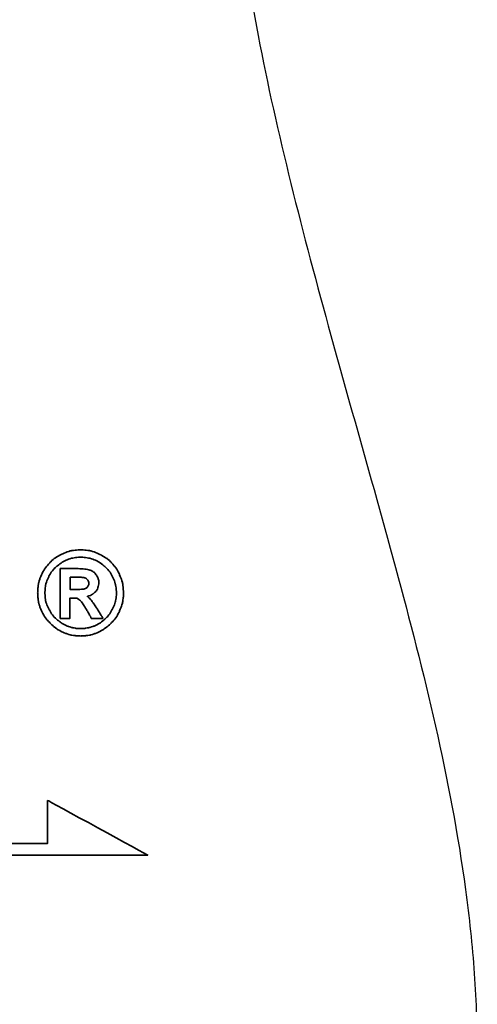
# Model space of a CAD drawing. Header units: millimetres. Extents: x 15 to 559, y 152 to 343.
# Tile 46 of 49: x 462 to 470, y 195 to 213. Entities that reach past the tile are written whole.
import ezdxf

# ---------------------------------------------------------------- set-up
doc = ezdxf.new("R2010")
doc.units = ezdxf.units.MM
doc.header["$LTSCALE"] = 0.15
for name, color, linetype in [('DIM', 4, 'CONTINUOUS'), ('layer 1', 7, 'CONTINUOUS'), ('OUT', 3, 'CONTINUOUS')]:
    doc.layers.add(name, color=color, linetype=linetype)

# ---------------------------------------------------------------- blocks, each defined once
blk = doc.blocks.new('TBI MOTION logo(完整正式版)')
at = {"layer": 'layer 1', "color": 22, "lineweight": 35}
for points, knots in [([(81.20634, 4.98624), (81.20634, 4.98624), (81.18649, 5.32862), (81.18649, 5.32862), (81.18649, 5.32862), (81.18649, 5.32862), (81.13886, 5.66206), (81.13886, 5.66206), (81.13886, 5.66206), (81.13886, 5.66206), (81.04359, 5.97764), (81.04359, 5.97764), (81.04359, 5.97764), (81.04359, 5.97764), (80.91061, 6.29124), (80.91061, 6.29124), (80.91061, 6.29124), (80.91061, 6.29124), (80.75778, 6.58697), (80.75778, 6.58697), (80.75778, 6.58697), (80.75778, 6.58697), (80.5593, 6.85294), (80.5593, 6.85294), (80.5593, 6.85294), (80.5593, 6.85294), (80.33105, 7.1189), (80.33105, 7.1189), (80.33105, 7.1189), (80.33105, 7.1189), (80.09287, 7.33921), (80.09287, 7.33921), (80.09287, 7.33921), (80.09287, 7.33921), (79.815, 7.51982), (79.815, 7.51982), (79.815, 7.51982), (79.815, 7.51982), (79.51133, 7.69051), (79.51133, 7.69051), (79.51133, 7.69051), (79.51133, 7.69051), (79.19773, 7.8235), (79.19773, 7.8235), (79.19773, 7.8235), (79.19773, 7.8235), (78.88215, 7.91877), (78.88215, 7.91877), (78.88215, 7.91877), (78.88215, 7.91877), (78.54871, 7.95846), (78.54871, 7.95846), (78.54871, 7.95846), (78.54871, 7.95846), (78.21526, 7.98625), (78.21526, 7.98625), (78.21526, 7.98625), (78.21526, 7.98625), (77.87388, 7.95846), (77.87388, 7.95846), (77.87388, 7.95846), (77.87388, 7.95846), (77.54044, 7.91877), (77.54044, 7.91877), (77.54044, 7.91877), (77.54044, 7.91877), (77.22485, 7.8235), (77.22485, 7.8235), (77.22485, 7.8235), (77.22485, 7.8235), (76.91027, 7.69051), (76.91027, 7.69051), (76.91027, 7.69051), (76.91027, 7.69051), (76.6056, 7.51982), (76.6056, 7.51982), (76.6056, 7.51982), (76.6056, 7.51982), (76.32972, 7.33921), (76.32972, 7.33921), (76.32972, 7.33921), (76.32972, 7.33921), (76.09154, 7.1189), (76.09154, 7.1189), (76.09154, 7.1189), (76.09154, 7.1189), (75.86329, 6.85294), (75.86329, 6.85294), (75.86329, 6.85294), (75.86329, 6.85294), (75.66382, 6.58697), (75.66382, 6.58697), (75.66382, 6.58697), (75.66382, 6.58697), (75.51099, 6.29124), (75.51099, 6.29124), (75.51099, 6.29124), (75.51099, 6.29124), (75.37702, 5.97764), (75.37702, 5.97764), (75.37702, 5.97764), (75.37702, 5.97764), (75.28175, 5.66206), (75.28175, 5.66206), (75.28175, 5.66206), (75.28175, 5.66206), (75.23411, 5.32862), (75.23411, 5.32862), (75.23411, 5.32862), (75.23411, 5.32862), (75.21625, 4.98624), (75.21625, 4.98624), (75.21625, 4.98624), (75.21625, 4.98624), (75.23411, 4.6528), (75.23411, 4.6528), (75.23411, 4.6528), (75.23411, 4.6528), (75.28175, 4.32035), (75.28175, 4.32035), (75.28175, 4.32035), (75.28175, 4.32035), (75.37702, 3.99583), (75.37702, 3.99583), (75.37702, 3.99583), (75.37702, 3.99583), (75.51099, 3.68224), (75.51099, 3.68224), (75.51099, 3.68224), (75.51099, 3.68224), (75.66382, 3.38749), (75.66382, 3.38749), (75.66382, 3.38749), (75.66382, 3.38749), (75.86329, 3.10963), (75.86329, 3.10963), (75.86329, 3.10963), (75.86329, 3.10963), (76.09154, 2.87145), (76.09154, 2.87145), (76.09154, 2.87145), (76.09154, 2.87145), (76.32972, 2.6432), (76.32972, 2.6432), (76.32972, 2.6432), (76.32972, 2.6432), (76.6056, 2.43381), (76.6056, 2.43381), (76.6056, 2.43381), (76.6056, 2.43381), (76.91027, 2.27205), (76.91027, 2.27205), (76.91027, 2.27205), (76.91027, 2.27205), (77.22485, 2.13906), (77.22485, 2.13906), (77.22485, 2.13906), (77.22485, 2.13906), (77.54044, 2.0438), (77.54044, 2.0438), (77.54044, 2.0438), (77.54044, 2.0438), (77.87388, 1.99616), (77.87388, 1.99616), (77.87388, 1.99616), (77.87388, 1.99616), (78.21526, 1.97631), (78.21526, 1.97631), (78.21526, 1.97631), (78.21526, 1.97631), (78.54871, 1.99616), (78.54871, 1.99616), (78.54871, 1.99616), (78.54871, 1.99616), (78.88215, 2.0438), (78.88215, 2.0438), (78.88215, 2.0438), (78.88215, 2.0438), (79.19773, 2.13906), (79.19773, 2.13906), (79.19773, 2.13906), (79.19773, 2.13906), (79.51133, 2.27205), (79.51133, 2.27205), (79.51133, 2.27205), (79.51133, 2.27205), (79.815, 2.43381), (79.815, 2.43381), (79.815, 2.43381), (79.815, 2.43381), (80.09287, 2.6432), (80.09287, 2.6432), (80.09287, 2.6432), (80.09287, 2.6432), (80.33105, 2.87145), (80.33105, 2.87145), (80.33105, 2.87145), (80.33105, 2.87145), (80.5593, 3.10963), (80.5593, 3.10963), (80.5593, 3.10963), (80.5593, 3.10963), (80.75778, 3.38749), (80.75778, 3.38749), (80.75778, 3.38749), (80.75778, 3.38749), (80.91061, 3.68224), (80.91061, 3.68224), (80.91061, 3.68224), (80.91061, 3.68224), (81.04359, 3.99583), (81.04359, 3.99583), (81.04359, 3.99583), (81.04359, 3.99583), (81.13886, 4.32035), (81.13886, 4.32035), (81.13886, 4.32035), (81.13886, 4.32035), (81.18649, 4.6528), (81.18649, 4.6528), (81.18649, 4.6528), (81.18649, 4.6528), (81.20634, 4.98624), (81.20634, 4.98624)], [0, 0, 0, 0, 0.01785714, 0.01785714, 0.01785714, 0.01785715, 0.03571429, 0.03571429, 0.03571429, 0.0357143, 0.05357143, 0.05357143, 0.05357143, 0.05357144, 0.07142857, 0.07142857, 0.07142857, 0.07142858, 0.08928571, 0.08928571, 0.08928571, 0.08928572, 0.10714286, 0.10714286, 0.10714286, 0.10714287, 0.125, 0.125, 0.125, 0.12500001, 0.14285714, 0.14285714, 0.14285714, 0.14285715, 0.16071429, 0.16071429, 0.16071429, 0.1607143, 0.17857143, 0.17857143, 0.17857143, 0.17857144, 0.19642857, 0.19642857, 0.19642857, 0.19642858, 0.21428571, 0.21428571, 0.21428571, 0.21428572, 0.23214286, 0.23214286, 0.23214286, 0.23214287, 0.25, 0.25, 0.25, 0.25000001, 0.26785714, 0.26785714, 0.26785714, 0.26785715, 0.28571429, 0.28571429, 0.28571429, 0.2857143, 0.30357143, 0.30357143, 0.30357143, 0.30357144, 0.32142857, 0.32142857, 0.32142857, 0.32142858, 0.33928571, 0.33928571, 0.33928571, 0.33928572, 0.35714286, 0.35714286, 0.35714286, 0.35714287, 0.375, 0.375, 0.375, 0.37500001, 0.39285714, 0.39285714, 0.39285714, 0.39285715, 0.41071429, 0.41071429, 0.41071429, 0.4107143, 0.42857143, 0.42857143, 0.42857143, 0.42857144, 0.44642857, 0.44642857, 0.44642857, 0.44642858, 0.46428571, 0.46428571, 0.46428571, 0.46428572, 0.48214286, 0.48214286, 0.48214286, 0.48214287, 0.5, 0.5, 0.5, 0.50000001, 0.51785714, 0.51785714, 0.51785714, 0.51785715, 0.53571429, 0.53571429, 0.53571429, 0.5357143, 0.55357143, 0.55357143, 0.55357143, 0.55357144, 0.57142857, 0.57142857, 0.57142857, 0.57142858, 0.58928571, 0.58928571, 0.58928571, 0.58928572, 0.60714286, 0.60714286, 0.60714286, 0.60714287, 0.625, 0.625, 0.625, 0.62500001, 0.64285714, 0.64285714, 0.64285714, 0.64285715, 0.66071429, 0.66071429, 0.66071429, 0.6607143, 0.67857143, 0.67857143, 0.67857143, 0.67857144, 0.69642857, 0.69642857, 0.69642857, 0.69642858, 0.71428571, 0.71428571, 0.71428571, 0.71428572, 0.73214286, 0.73214286, 0.73214286, 0.73214287, 0.75, 0.75, 0.75, 0.75000001, 0.76785714, 0.76785714, 0.76785714, 0.76785715, 0.78571429, 0.78571429, 0.78571429, 0.7857143, 0.80357143, 0.80357143, 0.80357143, 0.80357144, 0.82142857, 0.82142857, 0.82142857, 0.82142858, 0.83928571, 0.83928571, 0.83928571, 0.83928572, 0.85714286, 0.85714286, 0.85714286, 0.85714287, 0.875, 0.875, 0.875, 0.87500001, 0.89285714, 0.89285714, 0.89285714, 0.89285715, 0.91071429, 0.91071429, 0.91071429, 0.9107143, 0.92857143, 0.92857143, 0.92857143, 0.92857144, 0.94642857, 0.94642857, 0.94642857, 0.94642858, 0.96428571, 0.96428571, 0.96428571, 0.96428572, 0.98214286, 0.98214286, 0.98214286, 0.98214287, 1, 1, 1, 1]), ([(80.71014, 4.98624), (80.71014, 4.98624), (80.69129, 5.29091), (80.69129, 5.29091), (80.69129, 5.29091), (80.69129, 5.29091), (80.64464, 5.57672), (80.64464, 5.57672), (80.64464, 5.57672), (80.64464, 5.57672), (80.54937, 5.87245), (80.54937, 5.87245), (80.54937, 5.87245), (80.54937, 5.87245), (80.41639, 6.14833), (80.41639, 6.14833), (80.41639, 6.14833), (80.41639, 6.14833), (80.27349, 6.41429), (80.27349, 6.41429), (80.27349, 6.41429), (80.27349, 6.41429), (80.08295, 6.64255), (80.08295, 6.64255), (80.08295, 6.64255), (80.08295, 6.64255), (79.86264, 6.84301), (79.86264, 6.84301), (79.86264, 6.84301), (79.86264, 6.84301), (79.63439, 7.03355), (79.63439, 7.03355), (79.63439, 7.03355), (79.63439, 7.03355), (79.37835, 7.1963), (79.37835, 7.1963), (79.37835, 7.1963), (79.37835, 7.1963), (79.10246, 7.30944), (79.10246, 7.30944), (79.10246, 7.30944), (79.10246, 7.30944), (78.81665, 7.40471), (78.81665, 7.40471), (78.81665, 7.40471), (78.81665, 7.40471), (78.511, 7.45234), (78.511, 7.45234), (78.511, 7.45234), (78.511, 7.45234), (78.21526, 7.47219), (78.21526, 7.47219), (78.21526, 7.47219), (78.21526, 7.47219), (77.9106, 7.45234), (77.9106, 7.45234), (77.9106, 7.45234), (77.9106, 7.45234), (77.61685, 7.40471), (77.61685, 7.40471), (77.61685, 7.40471), (77.61685, 7.40471), (77.32012, 7.30944), (77.32012, 7.30944), (77.32012, 7.30944), (77.32012, 7.30944), (77.06309, 7.1963), (77.06309, 7.1963), (77.06309, 7.1963), (77.06309, 7.1963), (76.80606, 7.03355), (76.80606, 7.03355), (76.80606, 7.03355), (76.80606, 7.03355), (76.55797, 6.84301), (76.55797, 6.84301), (76.55797, 6.84301), (76.55797, 6.84301), (76.34063, 6.64255), (76.34063, 6.64255), (76.34063, 6.64255), (76.34063, 6.64255), (76.1491, 6.41429), (76.1491, 6.41429), (76.1491, 6.41429), (76.1491, 6.41429), (76.0062, 6.14833), (76.0062, 6.14833), (76.0062, 6.14833), (76.0062, 6.14833), (75.88314, 5.87245), (75.88314, 5.87245), (75.88314, 5.87245), (75.88314, 5.87245), (75.77794, 5.57672), (75.77794, 5.57672), (75.77794, 5.57672), (75.77794, 5.57672), (75.73924, 5.29091), (75.73924, 5.29091), (75.73924, 5.29091), (75.73924, 5.29091), (75.72039, 4.98624), (75.72039, 4.98624), (75.72039, 4.98624), (75.72039, 4.98624), (75.73924, 4.67165), (75.73924, 4.67165), (75.73924, 4.67165), (75.73924, 4.67165), (75.77794, 4.37791), (75.77794, 4.37791), (75.77794, 4.37791), (75.77794, 4.37791), (75.88314, 4.10102), (75.88314, 4.10102), (75.88314, 4.10102), (75.88314, 4.10102), (76.0062, 3.83407), (76.0062, 3.83407), (76.0062, 3.83407), (76.0062, 3.83407), (76.15902, 3.56811), (76.15902, 3.56811), (76.15902, 3.56811), (76.15902, 3.56811), (76.34063, 3.32001), (76.34063, 3.32001), (76.34063, 3.32001), (76.34063, 3.32001), (76.55797, 3.11955), (76.55797, 3.11955), (76.55797, 3.11955), (76.55797, 3.11955), (76.80606, 2.92901), (76.80606, 2.92901), (76.80606, 2.92901), (76.80606, 2.92901), (77.06309, 2.76725), (77.06309, 2.76725), (77.06309, 2.76725), (77.06309, 2.76725), (77.32012, 2.65412), (77.32012, 2.65412), (77.32012, 2.65412), (77.32012, 2.65412), (77.61685, 2.55786), (77.61685, 2.55786), (77.61685, 2.55786), (77.61685, 2.55786), (77.9106, 2.51022), (77.9106, 2.51022), (77.9106, 2.51022), (77.9106, 2.51022), (78.21526, 2.49137), (78.21526, 2.49137), (78.21526, 2.49137), (78.21526, 2.49137), (78.511, 2.51022), (78.511, 2.51022), (78.511, 2.51022), (78.511, 2.51022), (78.81665, 2.55786), (78.81665, 2.55786), (78.81665, 2.55786), (78.81665, 2.55786), (79.10246, 2.65412), (79.10246, 2.65412), (79.10246, 2.65412), (79.10246, 2.65412), (79.37835, 2.76725), (79.37835, 2.76725), (79.37835, 2.76725), (79.37835, 2.76725), (79.63439, 2.92901), (79.63439, 2.92901), (79.63439, 2.92901), (79.63439, 2.92901), (79.86264, 3.11955), (79.86264, 3.11955), (79.86264, 3.11955), (79.86264, 3.11955), (80.08295, 3.32001), (80.08295, 3.32001), (80.08295, 3.32001), (80.08295, 3.32001), (80.26356, 3.56811), (80.26356, 3.56811), (80.26356, 3.56811), (80.26356, 3.56811), (80.41639, 3.83407), (80.41639, 3.83407), (80.41639, 3.83407), (80.41639, 3.83407), (80.54937, 4.10102), (80.54937, 4.10102), (80.54937, 4.10102), (80.54937, 4.10102), (80.64464, 4.37791), (80.64464, 4.37791), (80.64464, 4.37791), (80.64464, 4.37791), (80.69129, 4.67165), (80.69129, 4.67165), (80.69129, 4.67165), (80.69129, 4.67165), (80.71014, 4.98624), (80.71014, 4.98624)], [0, 0, 0, 0, 0.01923077, 0.01923077, 0.01923077, 0.01923078, 0.03846154, 0.03846154, 0.03846154, 0.03846155, 0.05769231, 0.05769231, 0.05769231, 0.05769232, 0.07692308, 0.07692308, 0.07692308, 0.07692309, 0.09615385, 0.09615385, 0.09615385, 0.09615386, 0.11538462, 0.11538462, 0.11538462, 0.11538463, 0.13461538, 0.13461538, 0.13461538, 0.13461539, 0.15384615, 0.15384615, 0.15384615, 0.15384616, 0.17307692, 0.17307692, 0.17307692, 0.17307693, 0.19230769, 0.19230769, 0.19230769, 0.1923077, 0.21153846, 0.21153846, 0.21153846, 0.21153847, 0.23076923, 0.23076923, 0.23076923, 0.23076924, 0.25, 0.25, 0.25, 0.25000001, 0.26923077, 0.26923077, 0.26923077, 0.26923078, 0.28846154, 0.28846154, 0.28846154, 0.28846155, 0.30769231, 0.30769231, 0.30769231, 0.30769232, 0.32692308, 0.32692308, 0.32692308, 0.32692309, 0.34615385, 0.34615385, 0.34615385, 0.34615386, 0.36538462, 0.36538462, 0.36538462, 0.36538463, 0.38461538, 0.38461538, 0.38461538, 0.38461539, 0.40384615, 0.40384615, 0.40384615, 0.40384616, 0.42307692, 0.42307692, 0.42307692, 0.42307693, 0.44230769, 0.44230769, 0.44230769, 0.4423077, 0.46153846, 0.46153846, 0.46153846, 0.46153847, 0.48076923, 0.48076923, 0.48076923, 0.48076924, 0.5, 0.5, 0.5, 0.50000001, 0.51923077, 0.51923077, 0.51923077, 0.51923078, 0.53846154, 0.53846154, 0.53846154, 0.53846155, 0.55769231, 0.55769231, 0.55769231, 0.55769232, 0.57692308, 0.57692308, 0.57692308, 0.57692309, 0.59615385, 0.59615385, 0.59615385, 0.59615386, 0.61538462, 0.61538462, 0.61538462, 0.61538463, 0.63461538, 0.63461538, 0.63461538, 0.63461539, 0.65384615, 0.65384615, 0.65384615, 0.65384616, 0.67307692, 0.67307692, 0.67307692, 0.67307693, 0.69230769, 0.69230769, 0.69230769, 0.6923077, 0.71153846, 0.71153846, 0.71153846, 0.71153847, 0.73076923, 0.73076923, 0.73076923, 0.73076924, 0.75, 0.75, 0.75, 0.75000001, 0.76923077, 0.76923077, 0.76923077, 0.76923078, 0.78846154, 0.78846154, 0.78846154, 0.78846155, 0.80769231, 0.80769231, 0.80769231, 0.80769232, 0.82692308, 0.82692308, 0.82692308, 0.82692309, 0.84615385, 0.84615385, 0.84615385, 0.84615386, 0.86538462, 0.86538462, 0.86538462, 0.86538463, 0.88461538, 0.88461538, 0.88461538, 0.88461539, 0.90384615, 0.90384615, 0.90384615, 0.90384616, 0.92307692, 0.92307692, 0.92307692, 0.92307693, 0.94230769, 0.94230769, 0.94230769, 0.9423077, 0.96153846, 0.96153846, 0.96153846, 0.96153847, 0.98076923, 0.98076923, 0.98076923, 0.98076924, 1, 1, 1, 1]), ([(76.78721, 3.2823), (76.78721, 3.2823), (76.78721, 3.32001), (76.78721, 3.32001), (76.78721, 3.32001), (76.78721, 3.32001), (76.78721, 3.42422), (76.78721, 3.42422), (76.78721, 3.42422), (76.78721, 3.42422), (76.78721, 3.59689), (76.78721, 3.59689), (76.78721, 3.59689), (76.78721, 3.59689), (76.78721, 3.80529), (76.78721, 3.80529), (76.78721, 3.80529), (76.78721, 3.80529), (76.78721, 4.0524), (76.78721, 4.0524), (76.78721, 4.0524), (76.78721, 4.0524), (76.78721, 4.32035), (76.78721, 4.32035), (76.78721, 4.32035), (76.78721, 4.32035), (76.78721, 4.92868), (76.78721, 4.92868), (76.78721, 4.92868), (76.78721, 4.92868), (76.78721, 5.53801), (76.78721, 5.53801), (76.78721, 5.53801), (76.78721, 5.53801), (76.78721, 5.82482), (76.78721, 5.82482), (76.78721, 5.82482), (76.78721, 5.82482), (76.78721, 6.07291), (76.78721, 6.07291), (76.78721, 6.07291), (76.78721, 6.07291), (76.78721, 6.30017), (76.78721, 6.30017), (76.78721, 6.30017), (76.78721, 6.30017), (76.78721, 6.45399), (76.78721, 6.45399), (76.78721, 6.45399), (76.78721, 6.45399), (76.78721, 6.5572), (76.78721, 6.5572), (76.78721, 6.5572), (76.78721, 6.5572), (76.78721, 6.59689), (76.78721, 6.59689), (76.78721, 6.59689), (76.78721, 6.59689), (76.78721, 6.67232), (76.78721, 6.67232), (76.78721, 6.67232), (76.78721, 6.67232), (76.8537, 6.67232), (76.8537, 6.67232), (76.8537, 6.67232), (76.8537, 6.67232), (76.87355, 6.67232), (76.87355, 6.67232), (76.87355, 6.67232), (76.87355, 6.67232), (76.91027, 6.67232), (76.91027, 6.67232), (76.91027, 6.67232), (76.91027, 6.67232), (77.04424, 6.67232), (77.04424, 6.67232), (77.04424, 6.67232), (77.04424, 6.67232), (77.22485, 6.67232), (77.22485, 6.67232), (77.22485, 6.67232), (77.22485, 6.67232), (77.43524, 6.67232), (77.43524, 6.67232), (77.43524, 6.67232), (77.43524, 6.67232), (77.65357, 6.67232), (77.65357, 6.67232), (77.65357, 6.67232), (77.65357, 6.67232), (77.82625, 6.67232), (77.82625, 6.67232), (77.82625, 6.67232), (77.82625, 6.67232), (77.94037, 6.67232), (77.94037, 6.67232), (77.94037, 6.67232), (77.94037, 6.67232), (77.97709, 6.67232), (77.97709, 6.67232), (77.97709, 6.67232), (77.97709, 6.67232), (77.99694, 6.67232), (77.99694, 6.67232), (77.99694, 6.67232), (77.99694, 6.67232), (78.00686, 6.67232), (78.00686, 6.67232), (78.00686, 6.67232), (78.00686, 6.67232), (78.28275, 6.6624), (78.28275, 6.6624), (78.28275, 6.6624), (78.28275, 6.6624), (78.50107, 6.64255), (78.50107, 6.64255), (78.50107, 6.64255), (78.50107, 6.64255), (78.511, 6.64255), (78.511, 6.64255), (78.511, 6.64255), (78.511, 6.64255), (78.70154, 6.61476), (78.70154, 6.61476), (78.70154, 6.61476), (78.70154, 6.61476), (78.70154, 6.60483), (78.70154, 6.60483), (78.70154, 6.60483), (78.70154, 6.60483), (78.86429, 6.56713), (78.86429, 6.56713), (78.86429, 6.56713), (78.86429, 6.56713), (78.87223, 6.56713), (78.87223, 6.56713), (78.87223, 6.56713), (78.87223, 6.56713), (78.99727, 6.51056), (78.99727, 6.51056), (78.99727, 6.51056), (78.99727, 6.51056), (79.00719, 6.51056), (79.00719, 6.51056), (79.00719, 6.51056), (79.00719, 6.51056), (79.00719, 6.50162), (79.00719, 6.50162), (79.00719, 6.50162), (79.00719, 6.50162), (79.1104, 6.43415), (79.1104, 6.43415), (79.1104, 6.43415), (79.1104, 6.43415), (79.12132, 6.43415), (79.12132, 6.43415), (79.12132, 6.43415), (79.12132, 6.43415), (79.22552, 6.34781), (79.22552, 6.34781), (79.22552, 6.34781), (79.22552, 6.34781), (79.23544, 6.33888), (79.23544, 6.33888), (79.23544, 6.33888), (79.23544, 6.33888), (79.23544, 6.32895), (79.23544, 6.32895), (79.23544, 6.32895), (79.23544, 6.32895), (79.31087, 6.21483), (79.31087, 6.21483), (79.31087, 6.21483), (79.31087, 6.21483), (79.38629, 6.1007), (79.38629, 6.1007), (79.38629, 6.1007), (79.38629, 6.1007), (79.3972, 6.1007), (79.3972, 6.1007), (79.3972, 6.1007), (79.3972, 6.1007), (79.3972, 6.09078), (79.3972, 6.09078), (79.3972, 6.09078), (79.3972, 6.09078), (79.43392, 5.97764), (79.43392, 5.97764), (79.43392, 5.97764), (79.43392, 5.97764), (79.43392, 5.96772), (79.43392, 5.96772), (79.43392, 5.96772), (79.43392, 5.96772), (79.47362, 5.83474), (79.47362, 5.83474), (79.47362, 5.83474), (79.47362, 5.83474), (79.48156, 5.82482), (79.48156, 5.82482), (79.48156, 5.82482), (79.48156, 5.82482), (79.48156, 5.69977), (79.48156, 5.69977), (79.48156, 5.69977), (79.48156, 5.69977), (79.48156, 5.69183), (79.48156, 5.69183), (79.48156, 5.69183), (79.48156, 5.69183), (79.4637, 5.51915), (79.4637, 5.51915), (79.4637, 5.51915), (79.4637, 5.51915), (79.4637, 5.51122), (79.4637, 5.51122), (79.4637, 5.51122), (79.4637, 5.51122), (79.45377, 5.51122), (79.45377, 5.51122), (79.45377, 5.51122), (79.45377, 5.51122), (79.41507, 5.34847), (79.41507, 5.34847), (79.41507, 5.34847), (79.41507, 5.34847), (79.41507, 5.33854), (79.41507, 5.33854), (79.41507, 5.33854), (79.41507, 5.33854), (79.41507, 5.32862), (79.41507, 5.32862), (79.41507, 5.32862), (79.41507, 5.32862), (79.33865, 5.16785), (79.33865, 5.16785), (79.33865, 5.16785), (79.33865, 5.16785), (79.33071, 5.15693), (79.33071, 5.15693), (79.33071, 5.15693), (79.33071, 5.15693), (79.2156, 5.02495), (79.2156, 5.02495), (79.2156, 5.02495), (79.2156, 5.02495), (79.20567, 5.01502), (79.20567, 5.01502), (79.20567, 5.01502), (79.20567, 5.01502), (79.05483, 4.89991), (79.05483, 4.89991), (79.05483, 4.89991), (79.05483, 4.89991), (79.04491, 4.89197), (79.04491, 4.89197), (79.04491, 4.89197), (79.04491, 4.89197), (78.89208, 4.7967), (78.89208, 4.7967), (78.89208, 4.7967), (78.89208, 4.7967), (78.88215, 4.7967), (78.88215, 4.7967), (78.88215, 4.7967), (78.88215, 4.7967), (78.69161, 4.73913), (78.69161, 4.73913), (78.69161, 4.73913), (78.69161, 4.73913), (78.68169, 4.73913), (78.68169, 4.73913), (78.68169, 4.73913), (78.68169, 4.73913), (78.68169, 4.72921), (78.68169, 4.72921), (78.68169, 4.72921), (78.68169, 4.72921), (78.78688, 4.63394), (78.78688, 4.63394), (78.78688, 4.63394), (78.78688, 4.63394), (78.902, 4.52875), (78.902, 4.52875), (78.902, 4.52875), (78.902, 4.52875), (78.91093, 4.52081), (78.91093, 4.52081), (78.91093, 4.52081), (78.91093, 4.52081), (79.02506, 4.36798), (79.02506, 4.36798), (79.02506, 4.36798), (79.02506, 4.36798), (79.1501, 4.1953), (79.1501, 4.1953), (79.1501, 4.1953), (79.1501, 4.1953), (79.1501, 4.18736), (79.1501, 4.18736), (79.1501, 4.18736), (79.1501, 4.18736), (79.29201, 3.96705), (79.29201, 3.96705), (79.29201, 3.96705), (79.29201, 3.96705), (79.31087, 3.93828), (79.31087, 3.93828), (79.31087, 3.93828), (79.31087, 3.93828), (79.32079, 3.93828), (79.32079, 3.93828), (79.32079, 3.93828), (79.32079, 3.93828), (79.3585, 3.87178), (79.3585, 3.87178), (79.3585, 3.87178), (79.3585, 3.87178), (79.50141, 3.64353), (79.50141, 3.64353), (79.50141, 3.64353), (79.50141, 3.64353), (79.51133, 3.64353), (79.51133, 3.64353), (79.51133, 3.64353), (79.51133, 3.64353), (79.64431, 3.41528), (79.64431, 3.41528), (79.64431, 3.41528), (79.64431, 3.41528), (79.68202, 3.3478), (79.68202, 3.3478), (79.68202, 3.3478), (79.68202, 3.3478), (79.70187, 3.31009), (79.70187, 3.31009), (79.70187, 3.31009), (79.70187, 3.31009), (79.7495, 3.2049), (79.7495, 3.2049), (79.7495, 3.2049), (79.7495, 3.2049), (79.64431, 3.2049), (79.64431, 3.2049), (79.64431, 3.2049), (79.64431, 3.2049), (79.62546, 3.2049), (79.62546, 3.2049), (79.62546, 3.2049), (79.62546, 3.2049), (79.53912, 3.2049), (79.53912, 3.2049), (79.53912, 3.2049), (79.53912, 3.2049), (79.31087, 3.2049), (79.31087, 3.2049), (79.31087, 3.2049), (79.31087, 3.2049), (79.08262, 3.2049), (79.08262, 3.2049), (79.08262, 3.2049), (79.08262, 3.2049), (79.00719, 3.2049), (79.00719, 3.2049), (79.00719, 3.2049), (79.00719, 3.2049), (78.98735, 3.2049), (78.98735, 3.2049), (78.98735, 3.2049), (78.98735, 3.2049), (78.94964, 3.2049), (78.94964, 3.2049), (78.94964, 3.2049), (78.94964, 3.2049), (78.92979, 3.24459), (78.92979, 3.24459), (78.92979, 3.24459), (78.92979, 3.24459), (78.91093, 3.2823), (78.91093, 3.2823), (78.91093, 3.2823), (78.91093, 3.2823), (78.91093, 3.29223), (78.91093, 3.29223), (78.91093, 3.29223), (78.91093, 3.29223), (78.89208, 3.3478), (78.89208, 3.3478), (78.89208, 3.3478), (78.89208, 3.3478), (78.78688, 3.52048), (78.78688, 3.52048), (78.78688, 3.52048), (78.78688, 3.52048), (78.69161, 3.7001), (78.69161, 3.7001), (78.69161, 3.7001), (78.69161, 3.7001), (78.6539, 3.7388), (78.6539, 3.7388), (78.6539, 3.7388), (78.6539, 3.7388), (78.64398, 3.74873), (78.64398, 3.74873), (78.64398, 3.74873), (78.64398, 3.74873), (78.64398, 3.75766), (78.64398, 3.75766), (78.64398, 3.75766), (78.64398, 3.75766), (78.63405, 3.78644), (78.63405, 3.78644), (78.63405, 3.78644), (78.63405, 3.78644), (78.48321, 4.04347), (78.48321, 4.04347), (78.48321, 4.04347), (78.48321, 4.04347), (78.33038, 4.2618), (78.33038, 4.2618), (78.33038, 4.2618), (78.33038, 4.2618), (78.20732, 4.43447), (78.20732, 4.43447), (78.20732, 4.43447), (78.20732, 4.43447), (78.09221, 4.52081), (78.09221, 4.52081), (78.09221, 4.52081), (78.09221, 4.52081), (78.02472, 4.56845), (78.02472, 4.56845), (78.02472, 4.56845), (78.02472, 4.56845), (77.9493, 4.60616), (77.9493, 4.60616), (77.9493, 4.60616), (77.9493, 4.60616), (77.8451, 4.61608), (77.8451, 4.61608), (77.8451, 4.61608), (77.8451, 4.61608), (77.71113, 4.61608), (77.71113, 4.61608), (77.71113, 4.61608), (77.71113, 4.61608), (77.69128, 4.61608), (77.69128, 4.61608), (77.69128, 4.61608), (77.69128, 4.61608), (77.67342, 4.61608), (77.67342, 4.61608), (77.67342, 4.61608), (77.67342, 4.61608), (77.5583, 4.61608), (77.5583, 4.61608), (77.5583, 4.61608), (77.5583, 4.61608), (77.46303, 4.61608), (77.46303, 4.61608), (77.46303, 4.61608), (77.46303, 4.61608), (77.46303, 4.54761), (77.46303, 4.54761), (77.46303, 4.54761), (77.46303, 4.54761), (77.46303, 4.47318), (77.46303, 4.47318), (77.46303, 4.47318), (77.46303, 4.47318), (77.46303, 4.24294), (77.46303, 4.24294), (77.46303, 4.24294), (77.46303, 4.24294), (77.46303, 3.99583), (77.46303, 3.99583), (77.46303, 3.99583), (77.46303, 3.99583), (77.46303, 3.72888), (77.46303, 3.72888), (77.46303, 3.72888), (77.46303, 3.72888), (77.46303, 3.51055), (77.46303, 3.51055), (77.46303, 3.51055), (77.46303, 3.51055), (77.46303, 3.42422), (77.46303, 3.42422), (77.46303, 3.42422), (77.46303, 3.42422), (77.46303, 3.35773), (77.46303, 3.35773), (77.46303, 3.35773), (77.46303, 3.35773), (77.46303, 3.30017), (77.46303, 3.30017), (77.46303, 3.30017), (77.46303, 3.30017), (77.46303, 3.2823), (77.46303, 3.2823), (77.46303, 3.2823), (77.46303, 3.2823), (77.46303, 3.2049), (77.46303, 3.2049), (77.46303, 3.2049), (77.46303, 3.2049), (77.39753, 3.2049), (77.39753, 3.2049), (77.39753, 3.2049), (77.39753, 3.2049), (77.37768, 3.2049), (77.37768, 3.2049), (77.37768, 3.2049), (77.37768, 3.2049), (77.32012, 3.2049), (77.32012, 3.2049), (77.32012, 3.2049), (77.32012, 3.2049), (77.12165, 3.2049), (77.12165, 3.2049), (77.12165, 3.2049), (77.12165, 3.2049), (76.94897, 3.2049), (76.94897, 3.2049), (76.94897, 3.2049), (76.94897, 3.2049), (76.8924, 3.2049), (76.8924, 3.2049), (76.8924, 3.2049), (76.8924, 3.2049), (76.8537, 3.2049), (76.8537, 3.2049), (76.8537, 3.2049), (76.8537, 3.2049), (76.78721, 3.2049), (76.78721, 3.2049), (76.78721, 3.2049), (76.78721, 3.2049), (76.78721, 3.2823), (76.78721, 3.2823)], [0, 0, 0, 0, 0.00740741, 0.00740741, 0.00740741, 0.00740742, 0.01481481, 0.01481481, 0.01481481, 0.01481482, 0.02222222, 0.02222222, 0.02222222, 0.02222223, 0.02962963, 0.02962963, 0.02962963, 0.02962964, 0.03703704, 0.03703704, 0.03703704, 0.03703705, 0.04444444, 0.04444444, 0.04444444, 0.04444445, 0.05185185, 0.05185185, 0.05185185, 0.05185186, 0.05925926, 0.05925926, 0.05925926, 0.05925927, 0.06666667, 0.06666667, 0.06666667, 0.06666668, 0.07407407, 0.07407407, 0.07407407, 0.07407408, 0.08148148, 0.08148148, 0.08148148, 0.08148149, 0.08888889, 0.08888889, 0.08888889, 0.0888889, 0.0962963, 0.0962963, 0.0962963, 0.09629631, 0.1037037, 0.1037037, 0.1037037, 0.10370371, 0.11111111, 0.11111111, 0.11111111, 0.11111112, 0.11851852, 0.11851852, 0.11851852, 0.11851853, 0.12592593, 0.12592593, 0.12592593, 0.12592594, 0.13333333, 0.13333333, 0.13333333, 0.13333334, 0.14074074, 0.14074074, 0.14074074, 0.14074075, 0.14814815, 0.14814815, 0.14814815, 0.14814816, 0.15555556, 0.15555556, 0.15555556, 0.15555557, 0.16296296, 0.16296296, 0.16296296, 0.16296297, 0.17037037, 0.17037037, 0.17037037, 0.17037038, 0.17777778, 0.17777778, 0.17777778, 0.17777779, 0.18518519, 0.18518519, 0.18518519, 0.1851852, 0.19259259, 0.19259259, 0.19259259, 0.1925926, 0.2, 0.2, 0.2, 0.20000001, 0.20740741, 0.20740741, 0.20740741, 0.20740742, 0.21481481, 0.21481481, 0.21481481, 0.21481482, 0.22222222, 0.22222222, 0.22222222, 0.22222223, 0.22962963, 0.22962963, 0.22962963, 0.22962964, 0.23703704, 0.23703704, 0.23703704, 0.23703705, 0.24444444, 0.24444444, 0.24444444, 0.24444445, 0.25185185, 0.25185185, 0.25185185, 0.25185186, 0.25925926, 0.25925926, 0.25925926, 0.25925927, 0.26666667, 0.26666667, 0.26666667, 0.26666668, 0.27407407, 0.27407407, 0.27407407, 0.27407408, 0.28148148, 0.28148148, 0.28148148, 0.28148149, 0.28888889, 0.28888889, 0.28888889, 0.2888889, 0.2962963, 0.2962963, 0.2962963, 0.29629631, 0.3037037, 0.3037037, 0.3037037, 0.30370371, 0.31111111, 0.31111111, 0.31111111, 0.31111112, 0.31851852, 0.31851852, 0.31851852, 0.31851853, 0.32592593, 0.32592593, 0.32592593, 0.32592594, 0.33333333, 0.33333333, 0.33333333, 0.33333334, 0.34074074, 0.34074074, 0.34074074, 0.34074075, 0.34814815, 0.34814815, 0.34814815, 0.34814816, 0.35555556, 0.35555556, 0.35555556, 0.35555557, 0.36296296, 0.36296296, 0.36296296, 0.36296297, 0.37037037, 0.37037037, 0.37037037, 0.37037038, 0.37777778, 0.37777778, 0.37777778, 0.37777779, 0.38518519, 0.38518519, 0.38518519, 0.3851852, 0.39259259, 0.39259259, 0.39259259, 0.3925926, 0.4, 0.4, 0.4, 0.40000001, 0.40740741, 0.40740741, 0.40740741, 0.40740742, 0.41481481, 0.41481481, 0.41481481, 0.41481482, 0.42222222, 0.42222222, 0.42222222, 0.42222223, 0.42962963, 0.42962963, 0.42962963, 0.42962964, 0.43703704, 0.43703704, 0.43703704, 0.43703705, 0.44444444, 0.44444444, 0.44444444, 0.44444445, 0.45185185, 0.45185185, 0.45185185, 0.45185186, 0.45925926, 0.45925926, 0.45925926, 0.45925927, 0.46666667, 0.46666667, 0.46666667, 0.46666668, 0.47407407, 0.47407407, 0.47407407, 0.47407408, 0.48148148, 0.48148148, 0.48148148, 0.48148149, 0.48888889, 0.48888889, 0.48888889, 0.4888889, 0.4962963, 0.4962963, 0.4962963, 0.49629631, 0.5037037, 0.5037037, 0.5037037, 0.50370371, 0.51111111, 0.51111111, 0.51111111, 0.51111112, 0.51851852, 0.51851852, 0.51851852, 0.51851853, 0.52592593, 0.52592593, 0.52592593, 0.52592594, 0.53333333, 0.53333333, 0.53333333, 0.53333334, 0.54074074, 0.54074074, 0.54074074, 0.54074075, 0.54814815, 0.54814815, 0.54814815, 0.54814816, 0.55555556, 0.55555556, 0.55555556, 0.55555557, 0.56296296, 0.56296296, 0.56296296, 0.56296297, 0.57037037, 0.57037037, 0.57037037, 0.57037038, 0.57777778, 0.57777778, 0.57777778, 0.57777779, 0.58518519, 0.58518519, 0.58518519, 0.5851852, 0.59259259, 0.59259259, 0.59259259, 0.5925926, 0.6, 0.6, 0.6, 0.60000001, 0.60740741, 0.60740741, 0.60740741, 0.60740742, 0.61481481, 0.61481481, 0.61481481, 0.61481482, 0.62222222, 0.62222222, 0.62222222, 0.62222223, 0.62962963, 0.62962963, 0.62962963, 0.62962964, 0.63703704, 0.63703704, 0.63703704, 0.63703705, 0.64444444, 0.64444444, 0.64444444, 0.64444445, 0.65185185, 0.65185185, 0.65185185, 0.65185186, 0.65925926, 0.65925926, 0.65925926, 0.65925927, 0.66666667, 0.66666667, 0.66666667, 0.66666668, 0.67407407, 0.67407407, 0.67407407, 0.67407408, 0.68148148, 0.68148148, 0.68148148, 0.68148149, 0.68888889, 0.68888889, 0.68888889, 0.6888889, 0.6962963, 0.6962963, 0.6962963, 0.69629631, 0.7037037, 0.7037037, 0.7037037, 0.70370371, 0.71111111, 0.71111111, 0.71111111, 0.71111112, 0.71851852, 0.71851852, 0.71851852, 0.71851853, 0.72592593, 0.72592593, 0.72592593, 0.72592594, 0.73333333, 0.73333333, 0.73333333, 0.73333334, 0.74074074, 0.74074074, 0.74074074, 0.74074075, 0.74814815, 0.74814815, 0.74814815, 0.74814816, 0.75555556, 0.75555556, 0.75555556, 0.75555557, 0.76296296, 0.76296296, 0.76296296, 0.76296297, 0.77037037, 0.77037037, 0.77037037, 0.77037038, 0.77777778, 0.77777778, 0.77777778, 0.77777779, 0.78518519, 0.78518519, 0.78518519, 0.7851852, 0.79259259, 0.79259259, 0.79259259, 0.7925926, 0.8, 0.8, 0.8, 0.80000001, 0.80740741, 0.80740741, 0.80740741, 0.80740742, 0.81481481, 0.81481481, 0.81481481, 0.81481482, 0.82222222, 0.82222222, 0.82222222, 0.82222223, 0.82962963, 0.82962963, 0.82962963, 0.82962964, 0.83703704, 0.83703704, 0.83703704, 0.83703705, 0.84444444, 0.84444444, 0.84444444, 0.84444445, 0.85185185, 0.85185185, 0.85185185, 0.85185186, 0.85925926, 0.85925926, 0.85925926, 0.85925927, 0.86666667, 0.86666667, 0.86666667, 0.86666668, 0.87407407, 0.87407407, 0.87407407, 0.87407408, 0.88148148, 0.88148148, 0.88148148, 0.88148149, 0.88888889, 0.88888889, 0.88888889, 0.8888889, 0.8962963, 0.8962963, 0.8962963, 0.89629631, 0.9037037, 0.9037037, 0.9037037, 0.90370371, 0.91111111, 0.91111111, 0.91111111, 0.91111112, 0.91851852, 0.91851852, 0.91851852, 0.91851853, 0.92592593, 0.92592593, 0.92592593, 0.92592594, 0.93333333, 0.93333333, 0.93333333, 0.93333334, 0.94074074, 0.94074074, 0.94074074, 0.94074075, 0.94814815, 0.94814815, 0.94814815, 0.94814816, 0.95555556, 0.95555556, 0.95555556, 0.95555557, 0.96296296, 0.96296296, 0.96296296, 0.96296297, 0.97037037, 0.97037037, 0.97037037, 0.97037038, 0.97777778, 0.97777778, 0.97777778, 0.97777779, 0.98518519, 0.98518519, 0.98518519, 0.9851852, 0.99259259, 0.99259259, 0.99259259, 0.9925926, 1, 1, 1, 1]), ([(77.48288, 6.07291), (77.48288, 6.07291), (77.48288, 5.99551), (77.48288, 5.99551), (77.48288, 5.99551), (77.48288, 5.99551), (77.48288, 5.82482), (77.48288, 5.82482), (77.48288, 5.82482), (77.48288, 5.82482), (77.48288, 5.63328), (77.48288, 5.63328), (77.48288, 5.63328), (77.48288, 5.63328), (77.48288, 5.46358), (77.48288, 5.46358), (77.48288, 5.46358), (77.48288, 5.46358), (77.48288, 5.29091), (77.48288, 5.29091), (77.48288, 5.29091), (77.48288, 5.29091), (77.48288, 5.21449), (77.48288, 5.21449), (77.48288, 5.21449), (77.48288, 5.21449), (77.50074, 5.21449), (77.50074, 5.21449), (77.50074, 5.21449), (77.50074, 5.21449), (77.71113, 5.21449), (77.71113, 5.21449), (77.71113, 5.21449), (77.71113, 5.21449), (77.94037, 5.21449), (77.94037, 5.21449), (77.94037, 5.21449), (77.94037, 5.21449), (78.01579, 5.21449), (78.01579, 5.21449), (78.01579, 5.21449), (78.01579, 5.21449), (78.03465, 5.21449), (78.03465, 5.21449), (78.03465, 5.21449), (78.03465, 5.21449), (78.2629, 5.23335), (78.2629, 5.23335), (78.2629, 5.23335), (78.2629, 5.23335), (78.42565, 5.24327), (78.42565, 5.24327), (78.42565, 5.24327), (78.42565, 5.24327), (78.54871, 5.28098), (78.54871, 5.28098), (78.54871, 5.28098), (78.54871, 5.28098), (78.62611, 5.32862), (78.62611, 5.32862), (78.62611, 5.32862), (78.62611, 5.32862), (78.69161, 5.40503), (78.69161, 5.40503), (78.69161, 5.40503), (78.69161, 5.40503), (78.73925, 5.48145), (78.73925, 5.48145), (78.73925, 5.48145), (78.73925, 5.48145), (78.77696, 5.55885), (78.77696, 5.55885), (78.77696, 5.55885), (78.77696, 5.55885), (78.77696, 5.65214), (78.77696, 5.65214), (78.77696, 5.65214), (78.77696, 5.65214), (78.76902, 5.76726), (78.76902, 5.76726), (78.76902, 5.76726), (78.76902, 5.76726), (78.71146, 5.87245), (78.71146, 5.87245), (78.71146, 5.87245), (78.71146, 5.87245), (78.62611, 5.96772), (78.62611, 5.96772), (78.62611, 5.96772), (78.62611, 5.96772), (78.511, 6.02528), (78.511, 6.02528), (78.511, 6.02528), (78.511, 6.02528), (78.44451, 6.05306), (78.44451, 6.05306), (78.44451, 6.05306), (78.44451, 6.05306), (78.32046, 6.06299), (78.32046, 6.06299), (78.32046, 6.06299), (78.32046, 6.06299), (78.18748, 6.07291), (78.18748, 6.07291), (78.18748, 6.07291), (78.18748, 6.07291), (77.99694, 6.07291), (77.99694, 6.07291), (77.99694, 6.07291), (77.99694, 6.07291), (77.97709, 6.07291), (77.97709, 6.07291), (77.97709, 6.07291), (77.97709, 6.07291), (77.90167, 6.07291), (77.90167, 6.07291), (77.90167, 6.07291), (77.90167, 6.07291), (77.69128, 6.07291), (77.69128, 6.07291), (77.69128, 6.07291), (77.69128, 6.07291), (77.50074, 6.07291), (77.50074, 6.07291), (77.50074, 6.07291), (77.50074, 6.07291), (77.48288, 6.07291), (77.48288, 6.07291)], [0, 0, 0, 0, 0.03125, 0.03125, 0.03125, 0.03125001, 0.0625, 0.0625, 0.0625, 0.06250001, 0.09375, 0.09375, 0.09375, 0.09375001, 0.125, 0.125, 0.125, 0.12500001, 0.15625, 0.15625, 0.15625, 0.15625001, 0.1875, 0.1875, 0.1875, 0.18750001, 0.21875, 0.21875, 0.21875, 0.21875001, 0.25, 0.25, 0.25, 0.25000001, 0.28125, 0.28125, 0.28125, 0.28125001, 0.3125, 0.3125, 0.3125, 0.31250001, 0.34375, 0.34375, 0.34375, 0.34375001, 0.375, 0.375, 0.375, 0.37500001, 0.40625, 0.40625, 0.40625, 0.40625001, 0.4375, 0.4375, 0.4375, 0.43750001, 0.46875, 0.46875, 0.46875, 0.46875001, 0.5, 0.5, 0.5, 0.50000001, 0.53125, 0.53125, 0.53125, 0.53125001, 0.5625, 0.5625, 0.5625, 0.56250001, 0.59375, 0.59375, 0.59375, 0.59375001, 0.625, 0.625, 0.625, 0.62500001, 0.65625, 0.65625, 0.65625, 0.65625001, 0.6875, 0.6875, 0.6875, 0.68750001, 0.71875, 0.71875, 0.71875, 0.71875001, 0.75, 0.75, 0.75, 0.75000001, 0.78125, 0.78125, 0.78125, 0.78125001, 0.8125, 0.8125, 0.8125, 0.81250001, 0.84375, 0.84375, 0.84375, 0.84375001, 0.875, 0.875, 0.875, 0.87500001, 0.90625, 0.90625, 0.90625, 0.90625001, 0.9375, 0.9375, 0.9375, 0.93750001, 0.96875, 0.96875, 0.96875, 0.96875001, 1, 1, 1, 1]), ([(75.90875, -9.47875), (75.90875, -9.47875), (75.90875, -12.28625), (75.90875, -12.28625), (75.90875, -12.28625), (75.90875, -12.28625), (75.90875, -12.47875), (75.90875, -12.47875), (75.90875, -12.47875), (75.90875, -12.47875), (75.71625, -12.47875), (75.71625, -12.47875), (75.71625, -12.47875), (75.71625, -12.47875), (-88.32875, -12.47875), (-88.32875, -12.47875), (-88.32875, -12.47875), (-88.32875, -12.47875), (-88.32875, -13.29375), (-88.32875, -13.29375), (-88.32875, -13.29375), (-88.32875, -13.29375), (82.89125, -13.29375), (82.89125, -13.29375), (82.89125, -13.29375), (82.89125, -13.29375), (75.90875, -9.47875), (75.90875, -9.47875)], [0, 0, 0, 0, 0.14285714, 0.14285714, 0.14285714, 0.14285715, 0.28571429, 0.28571429, 0.28571429, 0.2857143, 0.42857143, 0.42857143, 0.42857143, 0.42857144, 0.57142857, 0.57142857, 0.57142857, 0.57142858, 0.71428571, 0.71428571, 0.71428571, 0.71428572, 0.85714286, 0.85714286, 0.85714286, 0.85714287, 1, 1, 1, 1])]:
    blk.add_open_spline(points, degree=3, knots=knots, dxfattribs=at)

msp = doc.modelspace()

# ---------------------------------------------------------------- linework, layer by layer
at = {"layer": 'OUT', "color": 0}
msp.add_open_spline([(465.7, 216.904), (465.74, 216.058), (465.835, 215.2), (466.103, 213.46), (466.275, 212.578), (466.674, 210.785), (466.902, 209.873), (467.389, 208.031), (467.647, 207.105), (468.171, 205.24), (468.437, 204.3), (468.951, 202.402), (469.199, 201.444), (469.638, 199.499), (469.829, 198.512), (470.033, 197.001), (470.087, 196.491), (470.16, 195.464), (470.179, 194.949), (470.179, 194.434)], degree=3, knots=[0, 0, 0, 0, 0.125, 0.125, 0.25, 0.25, 0.375, 0.375, 0.5, 0.5, 0.625, 0.625, 0.75, 0.75, 0.875, 0.875, 0.9375, 0.9375, 1, 1, 1, 1], dxfattribs=at)

# ---------------------------------------------------------------- block references
at = {"layer": 'DIM', "color": 7, "xscale": 0.2606204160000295, "yscale": 0.2606204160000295, "zscale": 0.2606204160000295}
msp.add_blockref('TBI MOTION logo(完整正式版)', (442.59, 201.594), dxfattribs=at)

doc.saveas('drawing.dxf')
